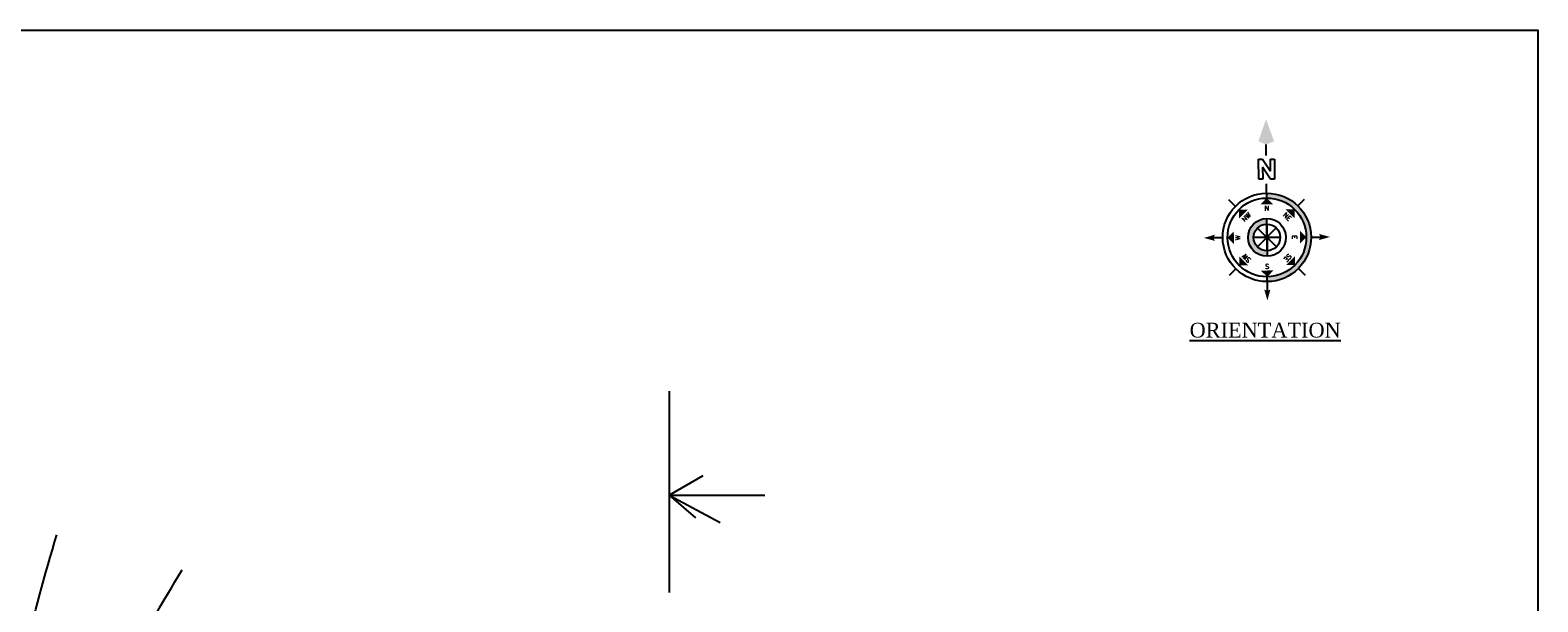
# Model space of a CAD drawing. Header units: millimetres. Extents: x -7700071838 to 844383267715, y -571436171822 to -543.
# Tile 3 of 11: x -7699657326 to -7699004560, y -13451210950 to -13450963580. Entities that reach past the tile are written whole.
import ezdxf
from ezdxf.enums import TextEntityAlignment as Align

# ---------------------------------------------------------------- set-up
doc = ezdxf.new("R2010")
doc.units = ezdxf.units.MM
doc.header["$MEASUREMENT"] = 0
for name, color, linetype in [('A-Anno-Note', 211, 'Continuous'), ('SECTION', 7, 'Continuous'), ('TEXT', 221, 'Continuous')]:
    doc.layers.add(name, color=color, linetype=linetype)
doc.styles.add('ROMANS', font='romans.shx')
doc.styles.get("Standard").update_dxf_attribs({"font": 'verdana.ttf', "height": 4000})

# ---------------------------------------------------------------- blocks, each defined once
blk = doc.blocks.new('Anno_North_J_Metric')
at = {"linetype": 'ByBlock', "lineweight": -2}
h = blk.add_hatch(color=0, dxfattribs=at)
h.paths.add_polyline_path([(-4.17, 0), (-4.68, 0, 1), (4.68, 0), (4.17, 0, -1)])
h.paths.add_polyline_path([(1.41, 0), (2, 0, 1), (-2, 0), (-1.41, 0, -1)])
at = {"color": 0, "linetype": 'ByBlock', "lineweight": -2}
for p, q in [((0, 4.68), (0, 5.67)), ((-3.31, 3.31), (-4.01, 4.01)), ((3.31, 3.31), (4.01, 4.01)), ((-4.68, 0), (-5.67, 0)), ((-4.68, 0), (-4.17, 0)), ((-1.41, 0), (-2, 0)), ((-1.41, 0), (1.41, 0)), ((1.41, 0), (-1.41, 0)), ((-1, 1), (1, -1)), ((-1, -1), (1, 1)), ((1, -1), (-1, 1)), ((1, 1), (-1, -1)), ((0, 1.41), (0, -1.41)), ((0, -1.41), (0, 1.41)), ((1.41, 0), (2, 0)), ((4.68, 0), (4.17, 0)), ((4.68, 0), (5.67, 0)), ((6.17, 0.4), (6.17, 0.82)), ((6.17, 0.82), (8.27, 0.82)), ((7.43, 0.4), (6.17, 0.4)), ((6.17, -0.44), (7.43, 0.4)), ((8.27, 0.4), (7.01, -0.44)), ((8.27, 0.82), (8.27, 0.4)), ((8.67, 0), (9.83, 0)), ((6.17, -0.86), (6.17, -0.44)), ((8.27, -0.86), (6.17, -0.86)), ((7.01, -0.44), (8.27, -0.44)), ((8.27, -0.44), (8.27, -0.86)), ((-3.31, -3.31), (-4.01, -4.01)), ((0, -4.68), (0, -5.67)), ((3.31, -3.31), (4.01, -4.01))]:
    blk.add_line(p, q, dxfattribs=at)
for radius in [4.68, 4.17, 2, 1.41]:
    blk.add_circle((0, 0), radius, dxfattribs=at)
for points in [[(-0.33, 5.5), (0, 5.67), (0, 6.67)], [(0, 6.67), (0.33, 5.5), (0, 5.67)], [(0, 4.17), (0.67, 3.5), (-0.67, 3.5)], [(-2.95, 2.95), (-2, 2.95), (-2.95, 2)], [(2.95, 2.95), (2.95, 2), (2, 2.95)], [(-6.67, 0), (-5.5, 0.33), (-5.67, 0)], [(-5.5, -0.33), (-5.67, 0), (-6.67, 0)], [(-4.17, 0), (-3.5, 0.67), (-3.5, -0.67)], [(4.17, 0), (3.5, -0.67), (3.5, 0.67)], [(12.5, 0), (10.17, 0.83), (9.83, 0)], [(9.83, 0), (10.17, -0.83), (12.5, 0)], [(-2.95, -2.95), (-2.95, -2), (-2, -2.95)], [(2.95, -2.95), (2, -2.95), (2.95, -2)], [(0, -4.17), (-0.67, -3.5), (0.67, -3.5)], [(0, -6.67), (-0.33, -5.5), (0, -5.67)], [(0.33, -5.5), (0, -5.67), (0, -6.67)]]:
    blk.add_solid(points, dxfattribs=at)
at = {"color": 0, "linetype": 'ByBlock', "lineweight": -2, "style": 'ROMANS'}
blk.add_text('W', height=0.5, dxfattribs=at).set_placement((0, 2.83), align=Align.CENTER)
for s, rotation, p in [('SW', 45, (-2, 2)), ('NW', 315, (2, 2)), ('S', 270, (-3.33, 0)), ('N', 270, (2.83, 0)), ('SE', 135, (-2, -2)), ('E', 180, (0, -2.67)), ('NE', 225, (2, -2))]:
    blk.add_text(s, height=0.5, rotation=rotation, dxfattribs=at).set_placement(p, align=Align.CENTER)

msp = doc.modelspace()

# ---------------------------------------------------------------- linework, layer by layer
at = {"layer": 'SECTION', "ltscale": 20}
for p, q in [((-7699380656.893682, -13451119853.70269), (-7699380656.893682, -13451206886.44381)), ((-7699380656.893703, -13451164848.25667), (-7699365875.010286, -13451156273.175659)), ((-7699380656.89369, -13451164848.25668), (-7699369210.537846, -13451174542.633289)), ((-7699380656.893682, -13451164848.25668), (-7699358594.052892, -13451176605.427099)), ((-7699380656.893681, -13451164848.25668), (-7699339258.96455, -13451164848.25668))]:
    msp.add_line(p, q, dxfattribs=at)
msp.add_lwpolyline([(-7700071838.277792, -13451704379.75947), (-7700071838.277792, -13450963580), (-7699004560, -13450963580), (-7699004560, -13451704379.75947)], close=True, dxfattribs=at)
at = {"layer": 'SECTION', "color": 5, "ltscale": 20}
for points in [[(-7699495236.806467, -13451415546.35206), (-7699502204.956903, -13451394006.46006), (-7699519553.260594, -13451383308.198071), (-7699584589.121132, -13451360645.74646), (-7699611295.982978, -13451343631.59902), (-7699642853.006423, -13451326139.25528), (-7699660325.518761, -13451286895.35004), (-7699645799.012978, -13451181980.761511)], [(-7699457186.620663, -13451403210.116819), (-7699468678.231151, -13451367687.286921), (-7699502399.993707, -13451346891.925211), (-7699532820.38981, -13451336546.12064), (-7699566940.018139, -13451324461.90321), (-7699590834.716216, -13451309239.30167), (-7699611754.875199, -13451297643.06819), (-7699618686.561445, -13451282074.24597), (-7699591513.053825, -13451197107.283819)]]:
    msp.add_spline(points, degree=3, dxfattribs=at)

# ---------------------------------------------------------------- block references
at = {"layer": 'A-Anno-Note', "color": 212, "xscale": 4090.4057784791, "yscale": 4090.405431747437, "zscale": 4090.405433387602, "rotation": 90.42489494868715}
msp.add_blockref('Anno_North_J_Metric', (-7699121857.269155, -13451053261.941879), dxfattribs=at)

# ---------------------------------------------------------------- texts
at = {"layer": 'TEXT', "color": 5, "insert": (-7699122626.582625, -13451090187.597179), "char_height": 6391.25848967, "attachment_point": 2}
msp.add_mtext('{\\fTimes New Roman Baltic|b0|i0|c0|p18;\\LORIENTATION}', dxfattribs=at)

doc.saveas('drawing.dxf')
